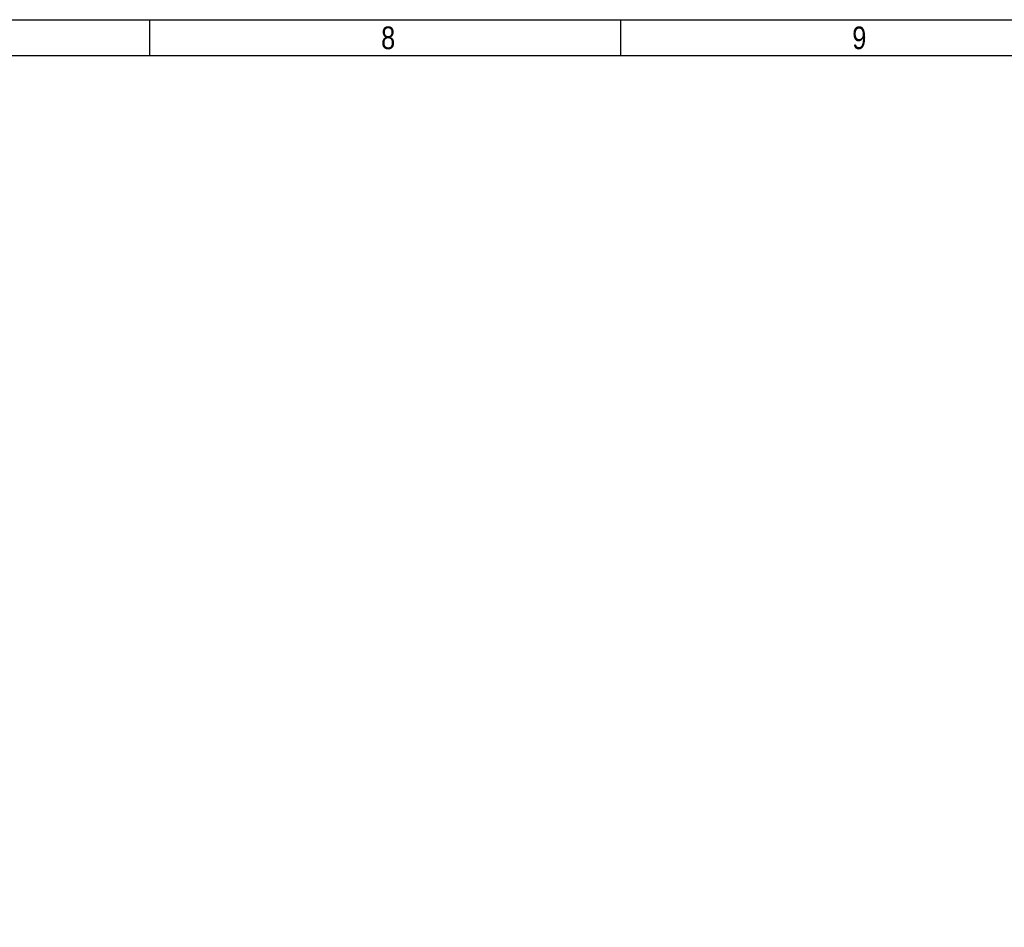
# Model space of a CAD drawing. Header units: millimetres. Extents: x 10 to 580, y 10 to 410.
# Tile 13 of 14: x 363 to 472, y 310 to 410. Entities that reach past the tile are written whole.
import ezdxf

# ---------------------------------------------------------------- set-up
doc = ezdxf.new("R2010")
doc.units = ezdxf.units.MM
doc.layers.add('10', color=7, linetype='Continuous')
doc.styles.add('SEACAD_Arial', font='arial.ttf')

msp = doc.modelspace()

# ---------------------------------------------------------------- linework, layer by layer
at = {"layer": '10', "color": 7, "linetype": 'Continuous'}
for p, q in [((377.3636, 406), (377.3636, 410)), ((429.2727, 406), (429.2727, 410)), ((580, 406), (14, 406))]:
    msp.add_line(p, q, dxfattribs=at)
msp.add_lwpolyline([(10, 10), (10, 410), (580, 410), (580, 10), (10, 10)], dxfattribs=at)

# ---------------------------------------------------------------- texts
at = {"layer": '10', "char_height": 2.5, "width": 1.521749, "attachment_point": 1, "style": 'SEACAD_Arial'}
for s, insert in [('{\\farial rounded mt|b0||i0||c0|p34;\\C7;\\H2.50000002;\\W0.8;8}', (402.863, 409.25)), ('{\\farial rounded mt|b0||i0||c0|p34;\\C7;\\H2.50000002;\\W0.8;9}', (454.772, 409.25))]:
    msp.add_mtext(s, dxfattribs=dict(at, insert=insert))

doc.saveas('drawing.dxf')
